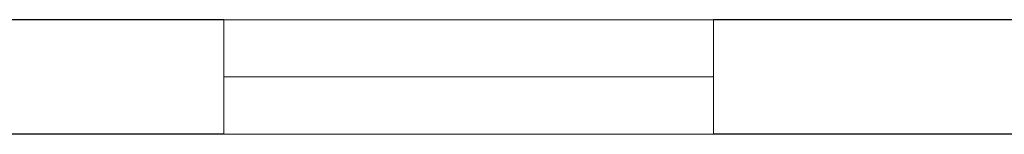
# Model space of a CAD drawing. Header units: millimetres. Extents: x 0 to 11.7, y 0 to 17.
# Tile 15 of 31: x 6.798 to 9.211, y 0 to 0.28. Entities that reach past the tile are written whole.
import ezdxf

# ---------------------------------------------------------------- set-up
doc = ezdxf.new("R2010")
doc.units = ezdxf.units.MM
doc.layers.add('_cerramiento', color=251, linetype='Continuous', lineweight=25)
doc.layers.add('_puertas', color=44, linetype='Continuous', lineweight=5)
doc.layers.add('_mobiliario', color=7, linetype='Continuous', lineweight=5, true_color=0x9e9e9e)

msp = doc.modelspace()

# ---------------------------------------------------------------- linework, layer by layer
at = {"layer": '_cerramiento'}
for p, q in [((7.2985, 0.28), (0.28, 0.28)), ((11.4092, 0.28), (8.4985, 0.28)), ((7.2985, 0), (0, 0)), ((11.6892, 0), (8.4985, 0))]:
    msp.add_line(p, q, dxfattribs=at)
at = {"layer": '_mobiliario'}
for points in [[(7.2985, 0.28), (8.4985, 0.28)], [(8.4985, 0), (7.2985, 0)]]:
    msp.add_lwpolyline(points, dxfattribs=at)
at = {"layer": '_puertas'}
for p, q in [((7.2985, 0), (7.2985, 0.28)), ((8.4985, 0), (8.4985, 0.28))]:
    msp.add_line(p, q, dxfattribs=at)
msp.add_lwpolyline([(8.4985, 0.14), (7.2985, 0.14)], dxfattribs=at)

doc.saveas('drawing.dxf')
